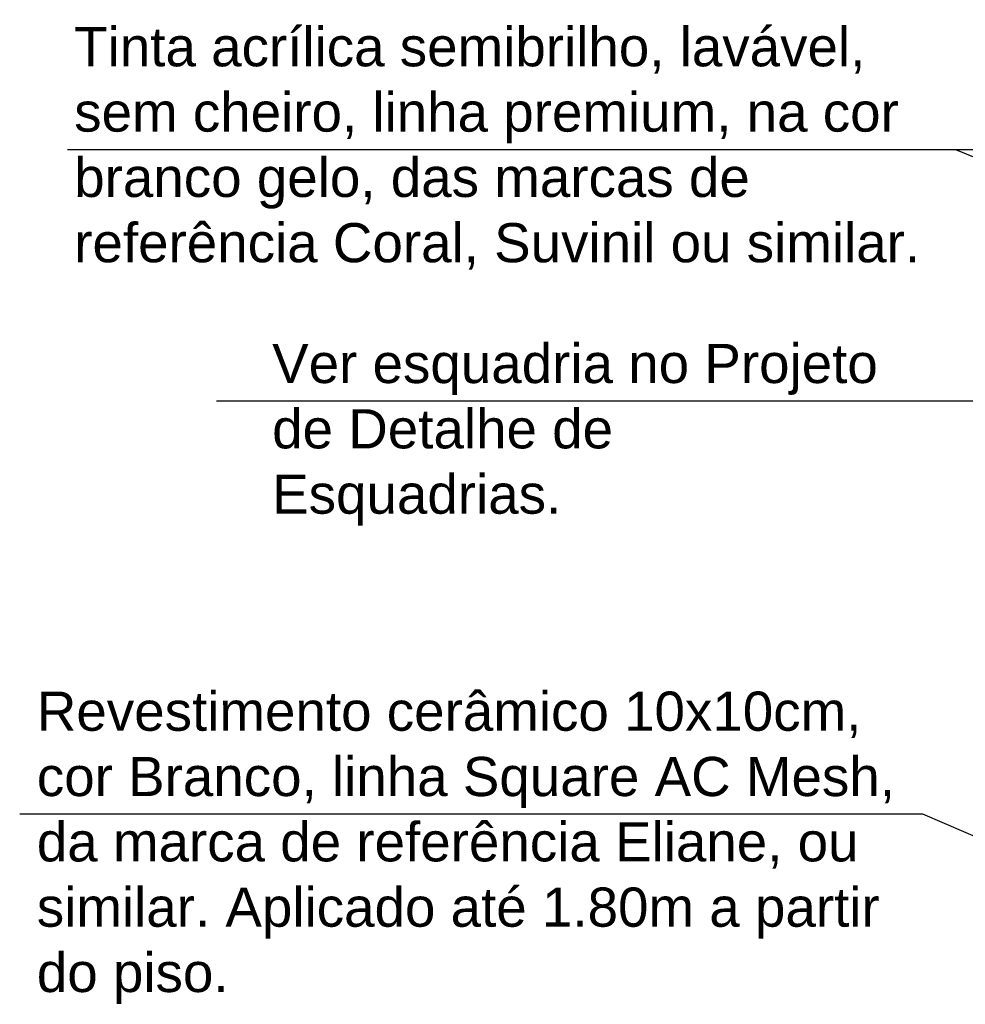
# Model space of a CAD drawing. Header units: inches. Extents: x 330 to 398, y -19 to 141.
# Tile 139 of 166: x 370.21 to 371.42, y 130.8 to 132.05. Entities that reach past the tile are written whole.
import ezdxf

# ---------------------------------------------------------------- set-up
doc = ezdxf.new("R2010")
doc.units = ezdxf.units.IN
doc.header["$LTSCALE"] = 0.4
doc.header["$MEASUREMENT"] = 0
doc.layers.add('TJ-TEXTO LEADER', color=1, linetype='Continuous')
doc.layers.add('TJ-TEXTO01 1PARA100', color=1, linetype='Continuous')
doc.styles.add('ARIAL', font='arial.ttf')
doc.styles.get("Standard").update_dxf_attribs({"font": 'arial.ttf'})
doc.dimstyles.new('LEADER', dxfattribs={"dimtxt": 0.2, "dimasz": 0.05, "dimexe": 1.25, "dimexo": 0.5, "dimgap": 0.01, "dimtad": 1, "dimtih": 1, "dimtoh": 1, "dimzin": 4, "dimdsep": 46, "dimtxsty": 'ARIAL', "dimblk": 'ARCHTICK', "dimcen": 0.0027, "dimse1": 1, "dimse2": 1, "dimclrd": 1, "dimclre": 172, "dimclrt": 172, "dimazin": 1, "dimtfac": 1, "dimtix": 1, "dimtmove": 2, "dimatfit": 3, "dimfxl": 1, "dimtolj": 1, "dimtzin": 0, "dimlwd": -1, "dimlwe": 5, "dimarcsym": 0})

# ---------------------------------------------------------------- blocks, each defined once
blk = doc.blocks.new('_ArchTick')
at = {"color": 0, "linetype": 'ByBlock', "const_width": 0.15}
blk.add_lwpolyline([(-0.5, -0.5), (0.5, 0.5)], dxfattribs=at)

msp = doc.modelspace()

# ---------------------------------------------------------------- texts
at = {"layer": 'TJ-TEXTO01 1PARA100', "color": 174, "char_height": 0.05, "attachment_point": 1}
for s, width, heights, insert in [('Tinta acrílica semibrilho, lavável, sem cheiro, linha premium, na cor branco gelo, das marcas de referência Coral, Suvinil ou similar.', 1.087092, [0.4197], (370.2796, 132.045, -0.0027)), ('Ver esquadria no Projeto de Detalhe de Esquadrias.', 0.817643, [0.5494], (370.5321, 131.6408, -0.0027)), ('Revestimento cerâmico 10x10cm, cor Branco, linha Square AC Mesh, da marca de referência Eliane, ou similar. Aplicado até 1.80m a partir do piso.', 1.108441, [0.659], (370.2319, 131.1971, -0.0027))]:
    msp.add_mtext_dynamic_manual_height_columns(s, width=width, gutter_width=12.5, heights=heights, dxfattribs=dict(at, insert=insert))

# ---------------------------------------------------------------- leaders
at = {"layer": 'TJ-TEXTO LEADER'}
for points in [[(371.9492, 131.8885), (371.4042, 131.8885), (370.2711, 131.8885)], [(371.7245, 131.7578), (371.4042, 131.8885), (370.2711, 131.8885)], [(371.5184, 131.5678), (371.3285, 131.5678), (370.4613, 131.5678)], [(371.8551, 130.8286), (371.362, 131.0406), (370.2101, 131.0406)]]:
    msp.add_leader(points, dimstyle='LEADER', dxfattribs=at)

doc.saveas('drawing.dxf')
